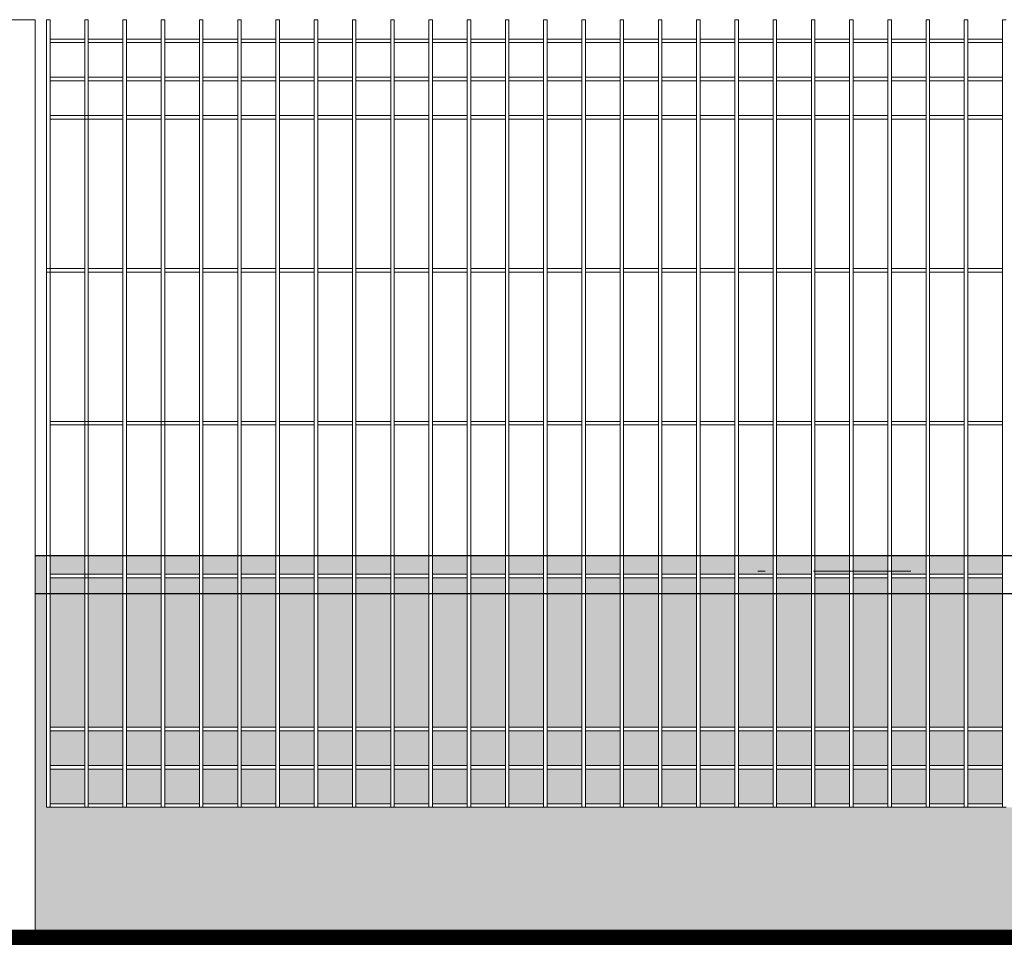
# Model space of a CAD drawing. Header units: millimetres. Extents: x 14041 to 23361, y -6349 to 12956.
# Tile 63 of 106: x 21658 to 21787, y 3119 to 3240. Entities that reach past the tile are written whole.
import ezdxf

# ---------------------------------------------------------------- set-up
doc = ezdxf.new("R2010")
doc.units = ezdxf.units.MM
doc.linetypes.add('DASHED', pattern=[19.05, 12.7, -6.35])
doc.linetypes.add('KRESKOWA', pattern=[19.05, 12.7, -6.35])
for name, color, linetype, lineweight in [('A-ogrodzenie', 6, 'Continuous', 9), ('A-wyburzenia', 92, 'DASHED', 5), ('A-wypełnienie', 252, 'Continuous', 9), ('E-obrys', 7, 'Continuous', 9)]:
    doc.layers.add(name, color=color, linetype=linetype, lineweight=lineweight)

msp = doc.modelspace()

# ---------------------------------------------------------------- hatches: boundary and pattern name
at = {"layer": 'A-wypełnienie', "lineweight": 15, "ltscale": 2, "transparency": 33554687}
h = msp.add_hatch(color=252, dxfattribs=at)
h.dxf.hatch_style = 1
h.paths.add_polyline_path([(21661.54, 3169.92), (21660.04, 3169.92), (21660.04, 3164.92), (21661.54, 3164.92)])
h = msp.add_hatch(color=252, dxfattribs=at)
h.dxf.hatch_style = 1
h.paths.add_polyline_path([(21666.54, 3169.92), (21662, 3169.92), (21662, 3167.44), (21666.54, 3167.44)])
h = msp.add_hatch(color=252, dxfattribs=at)
h.dxf.hatch_style = 1
h.paths.add_polyline_path([(21671.54, 3169.92), (21667, 3169.92), (21667, 3167.44), (21671.54, 3167.44)])
h = msp.add_hatch(color=252, dxfattribs=at)
h.dxf.hatch_style = 1
h.paths.add_polyline_path([(21676.54, 3169.92), (21672, 3169.92), (21672, 3167.44), (21676.54, 3167.44)])
h = msp.add_hatch(color=252, dxfattribs=at)
h.dxf.hatch_style = 1
h.paths.add_polyline_path([(21681.54, 3169.92), (21677, 3169.92), (21677, 3167.44), (21681.54, 3167.44)])
h = msp.add_hatch(color=252, dxfattribs=at)
h.dxf.hatch_style = 1
h.paths.add_polyline_path([(21686.54, 3169.92), (21682, 3169.92), (21682, 3167.44), (21686.54, 3167.44)])
h = msp.add_hatch(color=252, dxfattribs=at)
h.dxf.hatch_style = 1
h.paths.add_polyline_path([(21691.54, 3169.92), (21687, 3169.92), (21687, 3167.44), (21691.54, 3167.44)])
h = msp.add_hatch(color=252, dxfattribs=at)
h.dxf.hatch_style = 1
h.paths.add_polyline_path([(21696.54, 3169.92), (21692, 3169.92), (21692, 3167.44), (21696.54, 3167.44)])
h = msp.add_hatch(color=252, dxfattribs=at)
h.dxf.hatch_style = 1
h.paths.add_polyline_path([(21701.54, 3169.92), (21697, 3169.92), (21697, 3167.44), (21701.54, 3167.44)])
h = msp.add_hatch(color=252, dxfattribs=at)
h.dxf.hatch_style = 1
h.paths.add_polyline_path([(21706.54, 3169.92), (21702, 3169.92), (21702, 3167.44), (21706.54, 3167.44)])
h = msp.add_hatch(color=252, dxfattribs=at)
h.dxf.hatch_style = 1
h.paths.add_polyline_path([(21711.54, 3169.92), (21707, 3169.92), (21707, 3167.44), (21711.54, 3167.44)])
h = msp.add_hatch(color=252, dxfattribs=at)
h.dxf.hatch_style = 1
h.paths.add_polyline_path([(21716.54, 3169.92), (21712, 3169.92), (21712, 3167.44), (21716.54, 3167.44)])
h = msp.add_hatch(color=252, dxfattribs=at)
h.dxf.hatch_style = 1
h.paths.add_polyline_path([(21721.54, 3169.92), (21717, 3169.92), (21717, 3167.44), (21721.54, 3167.44)])
h = msp.add_hatch(color=252, dxfattribs=at)
h.dxf.hatch_style = 1
h.paths.add_polyline_path([(21726.54, 3169.92), (21722, 3169.92), (21722, 3167.44), (21726.54, 3167.44)])
h = msp.add_hatch(color=252, dxfattribs=at)
h.dxf.hatch_style = 1
h.paths.add_polyline_path([(21731.54, 3169.92), (21727, 3169.92), (21727, 3167.44), (21731.54, 3167.44)])
h = msp.add_hatch(color=252, dxfattribs=at)
h.dxf.hatch_style = 1
h.paths.add_polyline_path([(21736.54, 3169.92), (21732, 3169.92), (21732, 3167.44), (21736.54, 3167.44)])
h = msp.add_hatch(color=252, dxfattribs=at)
h.dxf.hatch_style = 1
h.paths.add_polyline_path([(21741.54, 3169.92), (21737, 3169.92), (21737, 3167.44), (21741.54, 3167.44)])
h = msp.add_hatch(color=252, dxfattribs=at)
h.dxf.hatch_style = 1
h.paths.add_polyline_path([(21746.54, 3169.92), (21742, 3169.92), (21742, 3167.44), (21746.54, 3167.44)])
h = msp.add_hatch(color=252, dxfattribs=at)
h.dxf.hatch_style = 1
h.paths.add_polyline_path([(21751.54, 3169.92), (21747, 3169.92), (21747, 3167.44), (21751.54, 3167.44)])
h = msp.add_hatch(color=252, dxfattribs=at)
h.dxf.hatch_style = 1
h.paths.add_polyline_path([(21756.54, 3169.92), (21752, 3169.92), (21752, 3167.44), (21756.54, 3167.44)])
h = msp.add_hatch(color=252, dxfattribs=at)
h.dxf.hatch_style = 1
h.paths.add_polyline_path([(21761.54, 3169.92), (21757, 3169.92), (21757, 3167.44), (21761.54, 3167.44)])
h = msp.add_hatch(color=252, dxfattribs=at)
h.dxf.hatch_style = 1
h.paths.add_polyline_path([(21766.54, 3169.92), (21762, 3169.92), (21762, 3167.44), (21766.54, 3167.44)])
h = msp.add_hatch(color=252, dxfattribs=at)
h.dxf.hatch_style = 1
h.paths.add_polyline_path([(21771.54, 3169.92), (21767, 3169.92), (21767, 3167.44), (21771.54, 3167.44)])
h = msp.add_hatch(color=252, dxfattribs=at)
h.dxf.hatch_style = 1
h.paths.add_polyline_path([(21771.54, 3169.92), (21767, 3169.92), (21767, 3167.44), (21771.54, 3167.44)])
h = msp.add_hatch(color=252, dxfattribs=at)
h.dxf.hatch_style = 1
h.paths.add_polyline_path([(21776.54, 3169.92), (21772, 3169.92), (21772, 3167.44), (21776.54, 3167.44)])
h = msp.add_hatch(color=252, dxfattribs=at)
h.dxf.hatch_style = 1
h.paths.add_polyline_path([(21781.54, 3169.92), (21777, 3169.92), (21777, 3167.44), (21781.54, 3167.44)])
h = msp.add_hatch(color=252, dxfattribs=at)
h.dxf.hatch_style = 1
h.paths.add_polyline_path([(21786.54, 3169.92), (21782, 3169.92), (21782, 3167.44), (21786.54, 3167.44)])
h = msp.add_hatch(color=252, dxfattribs=at)
h.dxf.hatch_style = 1
h.paths.add_polyline_path([(21786.54, 3169.92), (21782, 3169.92), (21782, 3167.44), (21786.54, 3167.44)])
h = msp.add_hatch(color=252, dxfattribs=at)
h.dxf.hatch_style = 1
h.paths.add_polyline_path([(21666.54, 3166.97), (21662, 3166.97), (21662, 3164.92), (21666.54, 3164.92)])
h = msp.add_hatch(color=252, dxfattribs=at)
h.dxf.hatch_style = 1
h.paths.add_polyline_path([(21671.54, 3166.97), (21667, 3166.97), (21667, 3164.92), (21671.54, 3164.92)])
h = msp.add_hatch(color=252, dxfattribs=at)
h.dxf.hatch_style = 1
h.paths.add_polyline_path([(21676.54, 3166.97), (21672, 3166.97), (21672, 3164.92), (21676.54, 3164.92)])
h = msp.add_hatch(color=252, dxfattribs=at)
h.dxf.hatch_style = 1
h.paths.add_polyline_path([(21681.54, 3166.97), (21677, 3166.97), (21677, 3164.92), (21681.54, 3164.92)])
h = msp.add_hatch(color=252, dxfattribs=at)
h.dxf.hatch_style = 1
h.paths.add_polyline_path([(21686.54, 3166.97), (21682, 3166.97), (21682, 3164.92), (21686.54, 3164.92)])
h = msp.add_hatch(color=252, dxfattribs=at)
h.dxf.hatch_style = 1
h.paths.add_polyline_path([(21691.54, 3166.97), (21687, 3166.97), (21687, 3164.92), (21691.54, 3164.92)])
h = msp.add_hatch(color=252, dxfattribs=at)
h.dxf.hatch_style = 1
h.paths.add_polyline_path([(21696.54, 3166.97), (21692, 3166.97), (21692, 3164.92), (21696.54, 3164.92)])
h = msp.add_hatch(color=252, dxfattribs=at)
h.dxf.hatch_style = 1
h.paths.add_polyline_path([(21701.54, 3166.97), (21697, 3166.97), (21697, 3164.92), (21701.54, 3164.92)])
h = msp.add_hatch(color=252, dxfattribs=at)
h.dxf.hatch_style = 1
h.paths.add_polyline_path([(21706.54, 3166.97), (21702, 3166.97), (21702, 3164.92), (21706.54, 3164.92)])
h = msp.add_hatch(color=252, dxfattribs=at)
h.dxf.hatch_style = 1
h.paths.add_polyline_path([(21711.54, 3166.97), (21707, 3166.97), (21707, 3164.92), (21711.54, 3164.92)])
h = msp.add_hatch(color=252, dxfattribs=at)
h.dxf.hatch_style = 1
h.paths.add_polyline_path([(21716.54, 3166.97), (21712, 3166.97), (21712, 3164.92), (21716.54, 3164.92)])
h = msp.add_hatch(color=252, dxfattribs=at)
h.dxf.hatch_style = 1
h.paths.add_polyline_path([(21721.54, 3166.97), (21717, 3166.97), (21717, 3164.92), (21721.54, 3164.92)])
h = msp.add_hatch(color=252, dxfattribs=at)
h.dxf.hatch_style = 1
h.paths.add_polyline_path([(21726.54, 3166.97), (21722, 3166.97), (21722, 3164.92), (21726.54, 3164.92)])
h = msp.add_hatch(color=252, dxfattribs=at)
h.dxf.hatch_style = 1
h.paths.add_polyline_path([(21731.54, 3166.97), (21727, 3166.97), (21727, 3164.92), (21731.54, 3164.92)])
h = msp.add_hatch(color=252, dxfattribs=at)
h.dxf.hatch_style = 1
h.paths.add_polyline_path([(21736.54, 3166.97), (21732, 3166.97), (21732, 3164.92), (21736.54, 3164.92)])
h = msp.add_hatch(color=252, dxfattribs=at)
h.dxf.hatch_style = 1
h.paths.add_polyline_path([(21741.54, 3166.97), (21737, 3166.97), (21737, 3164.92), (21741.54, 3164.92)])
h = msp.add_hatch(color=252, dxfattribs=at)
h.dxf.hatch_style = 1
h.paths.add_polyline_path([(21746.54, 3166.97), (21742, 3166.97), (21742, 3164.92), (21746.54, 3164.92)])
h = msp.add_hatch(color=252, dxfattribs=at)
h.dxf.hatch_style = 1
h.paths.add_polyline_path([(21751.54, 3166.97), (21747, 3166.97), (21747, 3164.92), (21751.54, 3164.92)])
h = msp.add_hatch(color=252, dxfattribs=at)
h.dxf.hatch_style = 1
h.paths.add_polyline_path([(21756.54, 3166.97), (21752, 3166.97), (21752, 3164.92), (21756.54, 3164.92)])
h = msp.add_hatch(color=252, dxfattribs=at)
h.dxf.hatch_style = 1
h.paths.add_polyline_path([(21761.54, 3166.97), (21757, 3166.97), (21757, 3164.92), (21761.54, 3164.92)])
h = msp.add_hatch(color=252, dxfattribs=at)
h.dxf.hatch_style = 1
h.paths.add_polyline_path([(21766.54, 3166.97), (21762, 3166.97), (21762, 3164.92), (21766.54, 3164.92)])
h = msp.add_hatch(color=252, dxfattribs=at)
h.dxf.hatch_style = 1
h.paths.add_polyline_path([(21771.54, 3166.97), (21767, 3166.97), (21767, 3164.92), (21771.54, 3164.92)])
h = msp.add_hatch(color=252, dxfattribs=at)
h.dxf.hatch_style = 1
h.paths.add_polyline_path([(21771.54, 3166.97), (21767, 3166.97), (21767, 3164.92), (21771.54, 3164.92)])
h = msp.add_hatch(color=252, dxfattribs=at)
h.dxf.hatch_style = 1
h.paths.add_polyline_path([(21776.54, 3166.97), (21772, 3166.97), (21772, 3164.92), (21776.54, 3164.92)])
h = msp.add_hatch(color=252, dxfattribs=at)
h.dxf.hatch_style = 1
h.paths.add_polyline_path([(21781.54, 3166.97), (21777, 3166.97), (21777, 3164.92), (21781.54, 3164.92)])
h = msp.add_hatch(color=252, dxfattribs=at)
h.dxf.hatch_style = 1
h.paths.add_polyline_path([(21786.54, 3166.97), (21782, 3166.97), (21782, 3164.92), (21786.54, 3164.92)])
h = msp.add_hatch(color=252, dxfattribs=at)
h.dxf.hatch_style = 1
h.paths.add_polyline_path([(21786.54, 3166.97), (21782, 3166.97), (21782, 3164.92), (21786.54, 3164.92)])
h = msp.add_hatch(color=253, dxfattribs=at)
h.dxf.hatch_style = 1
h.paths.add_polyline_path([(21912, 3136.97), (21911.54, 3136.97), (21907, 3136.97), (21906.54, 3136.97), (21902, 3136.97), (21901.54, 3136.97), (21897, 3136.97), (21896.54, 3136.97), (21892, 3136.97), (21891.54, 3136.97), (21887, 3136.97), (21886.54, 3136.97), (21882, 3136.97), (21881.54, 3136.97), (21877, 3136.97), (21876.54, 3136.97), (21872, 3136.97), (21871.54, 3136.97), (21867, 3136.97), (21866.54, 3136.97), (21862, 3136.97), (21861.54, 3136.97), (21857, 3136.97), (21856.54, 3136.97), (21852, 3136.97), (21851.54, 3136.97), (21847, 3136.97), (21846.54, 3136.97), (21842, 3136.97), (21841.54, 3136.97), (21837, 3136.97), (21836.54, 3136.97), (21832, 3136.97), (21831.54, 3136.97), (21827, 3136.97), (21826.54, 3136.97), (21822, 3136.97), (21821.54, 3136.97), (21817, 3136.97), (21816.54, 3136.97), (21812, 3136.97), (21811.54, 3136.97), (21807, 3136.97), (21806.54, 3136.97), (21802, 3136.97), (21801.54, 3136.97), (21797, 3136.97), (21796.54, 3136.97), (21792, 3136.97), (21791.54, 3136.97), (21787, 3136.97), (21786.54, 3136.97), (21782, 3136.97), (21781.54, 3136.97), (21777, 3136.97), (21776.54, 3136.97), (21772, 3136.97), (21771.54, 3136.97), (21767, 3136.97), (21766.54, 3136.97), (21762, 3136.97), (21761.54, 3136.97), (21757, 3136.97), (21756.54, 3136.97), (21752, 3136.97), (21751.54, 3136.97), (21747, 3136.97), (21746.54, 3136.97), (21742, 3136.97), (21741.54, 3136.97), (21737, 3136.97), (21736.54, 3136.97), (21732, 3136.97), (21731.54, 3136.97), (21727, 3136.97), (21726.54, 3136.97), (21722, 3136.97), (21721.54, 3136.97), (21717, 3136.97), (21716.54, 3136.97), (21712, 3136.97), (21711.54, 3136.97), (21707, 3136.97), (21706.54, 3136.97), (21702, 3136.97), (21701.54, 3136.97), (21697, 3136.97), (21696.54, 3136.97), (21692, 3136.97), (21691.54, 3136.97), (21687, 3136.97), (21686.54, 3136.97), (21682, 3136.97), (21681.54, 3136.97), (21677, 3136.97), (21676.54, 3136.97), (21672, 3136.97), (21671.54, 3136.97), (21667, 3136.97), (21666.54, 3136.97), (21662, 3136.97), (21661.54, 3136.97), (21661.54, 3164.92), (21660.04, 3164.92), (21660.04, 3119.97), (21914.04, 3119.97), (21914.04, 3164.92), (21912, 3164.92)])
h = msp.add_hatch(color=253, dxfattribs=at)
h.dxf.hatch_style = 1
h.paths.add_polyline_path([(21666.54, 3147.44), (21666.54, 3164.92), (21662, 3164.92), (21662, 3147.44)])
h.paths.add_polyline_path([(21662, 3142.44), (21666.54, 3142.44), (21666.54, 3146.97), (21662, 3146.97)])
h.paths.add_polyline_path([(21662, 3137.44), (21666.54, 3137.44), (21666.54, 3141.97), (21662, 3141.97)])
h = msp.add_hatch(color=253, dxfattribs=at)
h.dxf.hatch_style = 1
h.paths.add_polyline_path([(21671.54, 3147.44), (21671.54, 3164.92), (21667, 3164.92), (21667, 3147.44)])
h.paths.add_polyline_path([(21667, 3142.44), (21671.54, 3142.44), (21671.54, 3146.97), (21667, 3146.97)])
h.paths.add_polyline_path([(21667, 3137.44), (21671.54, 3137.44), (21671.54, 3141.97), (21667, 3141.97)])
h = msp.add_hatch(color=253, dxfattribs=at)
h.dxf.hatch_style = 1
h.paths.add_polyline_path([(21676.54, 3147.44), (21676.54, 3164.92), (21672, 3164.92), (21672, 3147.44)])
h.paths.add_polyline_path([(21672, 3142.44), (21676.54, 3142.44), (21676.54, 3146.97), (21672, 3146.97)])
h.paths.add_polyline_path([(21672, 3137.44), (21676.54, 3137.44), (21676.54, 3141.97), (21672, 3141.97)])
h = msp.add_hatch(color=253, dxfattribs=at)
h.dxf.hatch_style = 1
h.paths.add_polyline_path([(21681.54, 3147.44), (21681.54, 3164.92), (21677, 3164.92), (21677, 3147.44)])
h.paths.add_polyline_path([(21677, 3142.44), (21681.54, 3142.44), (21681.54, 3146.97), (21677, 3146.97)])
h.paths.add_polyline_path([(21677, 3137.44), (21681.54, 3137.44), (21681.54, 3141.97), (21677, 3141.97)])
h = msp.add_hatch(color=253, dxfattribs=at)
h.dxf.hatch_style = 1
h.paths.add_polyline_path([(21686.54, 3147.44), (21686.54, 3164.92), (21682, 3164.92), (21682, 3147.44)])
h.paths.add_polyline_path([(21682, 3142.44), (21686.54, 3142.44), (21686.54, 3146.97), (21682, 3146.97)])
h.paths.add_polyline_path([(21682, 3137.44), (21686.54, 3137.44), (21686.54, 3141.97), (21682, 3141.97)])
h = msp.add_hatch(color=253, dxfattribs=at)
h.dxf.hatch_style = 1
h.paths.add_polyline_path([(21691.54, 3147.44), (21691.54, 3164.92), (21687, 3164.92), (21687, 3147.44)])
h.paths.add_polyline_path([(21687, 3142.44), (21691.54, 3142.44), (21691.54, 3146.97), (21687, 3146.97)])
h.paths.add_polyline_path([(21687, 3137.44), (21691.54, 3137.44), (21691.54, 3141.97), (21687, 3141.97)])
h = msp.add_hatch(color=253, dxfattribs=at)
h.dxf.hatch_style = 1
h.paths.add_polyline_path([(21696.54, 3147.44), (21696.54, 3164.92), (21692, 3164.92), (21692, 3147.44)])
h.paths.add_polyline_path([(21692, 3142.44), (21696.54, 3142.44), (21696.54, 3146.97), (21692, 3146.97)])
h.paths.add_polyline_path([(21692, 3137.44), (21696.54, 3137.44), (21696.54, 3141.97), (21692, 3141.97)])
h = msp.add_hatch(color=253, dxfattribs=at)
h.dxf.hatch_style = 1
h.paths.add_polyline_path([(21701.54, 3147.44), (21701.54, 3164.92), (21697, 3164.92), (21697, 3147.44)])
h.paths.add_polyline_path([(21697, 3142.44), (21701.54, 3142.44), (21701.54, 3146.97), (21697, 3146.97)])
h.paths.add_polyline_path([(21697, 3137.44), (21701.54, 3137.44), (21701.54, 3141.97), (21697, 3141.97)])
h = msp.add_hatch(color=253, dxfattribs=at)
h.dxf.hatch_style = 1
h.paths.add_polyline_path([(21706.54, 3147.44), (21706.54, 3164.92), (21702, 3164.92), (21702, 3147.44)])
h.paths.add_polyline_path([(21702, 3142.44), (21706.54, 3142.44), (21706.54, 3146.97), (21702, 3146.97)])
h.paths.add_polyline_path([(21702, 3137.44), (21706.54, 3137.44), (21706.54, 3141.97), (21702, 3141.97)])
h = msp.add_hatch(color=253, dxfattribs=at)
h.dxf.hatch_style = 1
h.paths.add_polyline_path([(21711.54, 3147.44), (21711.54, 3164.92), (21707, 3164.92), (21707, 3147.44)])
h.paths.add_polyline_path([(21707, 3142.44), (21711.54, 3142.44), (21711.54, 3146.97), (21707, 3146.97)])
h.paths.add_polyline_path([(21707, 3137.44), (21711.54, 3137.44), (21711.54, 3141.97), (21707, 3141.97)])
h = msp.add_hatch(color=253, dxfattribs=at)
h.dxf.hatch_style = 1
h.paths.add_polyline_path([(21716.54, 3147.44), (21716.54, 3164.92), (21712, 3164.92), (21712, 3147.44)])
h.paths.add_polyline_path([(21712, 3142.44), (21716.54, 3142.44), (21716.54, 3146.97), (21712, 3146.97)])
h.paths.add_polyline_path([(21712, 3137.44), (21716.54, 3137.44), (21716.54, 3141.97), (21712, 3141.97)])
h = msp.add_hatch(color=253, dxfattribs=at)
h.dxf.hatch_style = 1
h.paths.add_polyline_path([(21721.54, 3147.44), (21721.54, 3164.92), (21717, 3164.92), (21717, 3147.44)])
h.paths.add_polyline_path([(21717, 3142.44), (21721.54, 3142.44), (21721.54, 3146.97), (21717, 3146.97)])
h.paths.add_polyline_path([(21717, 3137.44), (21721.54, 3137.44), (21721.54, 3141.97), (21717, 3141.97)])
h = msp.add_hatch(color=253, dxfattribs=at)
h.dxf.hatch_style = 1
h.paths.add_polyline_path([(21726.54, 3147.44), (21726.54, 3164.92), (21722, 3164.92), (21722, 3147.44)])
h.paths.add_polyline_path([(21722, 3142.44), (21726.54, 3142.44), (21726.54, 3146.97), (21722, 3146.97)])
h.paths.add_polyline_path([(21722, 3137.44), (21726.54, 3137.44), (21726.54, 3141.97), (21722, 3141.97)])
h = msp.add_hatch(color=253, dxfattribs=at)
h.dxf.hatch_style = 1
h.paths.add_polyline_path([(21731.54, 3147.44), (21731.54, 3164.92), (21727, 3164.92), (21727, 3147.44)])
h.paths.add_polyline_path([(21727, 3142.44), (21731.54, 3142.44), (21731.54, 3146.97), (21727, 3146.97)])
h.paths.add_polyline_path([(21727, 3137.44), (21731.54, 3137.44), (21731.54, 3141.97), (21727, 3141.97)])
h = msp.add_hatch(color=253, dxfattribs=at)
h.dxf.hatch_style = 1
h.paths.add_polyline_path([(21736.54, 3147.44), (21736.54, 3164.92), (21732, 3164.92), (21732, 3147.44)])
h.paths.add_polyline_path([(21732, 3142.44), (21736.54, 3142.44), (21736.54, 3146.97), (21732, 3146.97)])
h.paths.add_polyline_path([(21732, 3137.44), (21736.54, 3137.44), (21736.54, 3141.97), (21732, 3141.97)])
h = msp.add_hatch(color=253, dxfattribs=at)
h.dxf.hatch_style = 1
h.paths.add_polyline_path([(21741.54, 3147.44), (21741.54, 3164.92), (21737, 3164.92), (21737, 3147.44)])
h.paths.add_polyline_path([(21737, 3142.44), (21741.54, 3142.44), (21741.54, 3146.97), (21737, 3146.97)])
h.paths.add_polyline_path([(21737, 3137.44), (21741.54, 3137.44), (21741.54, 3141.97), (21737, 3141.97)])
h = msp.add_hatch(color=253, dxfattribs=at)
h.dxf.hatch_style = 1
h.paths.add_polyline_path([(21746.54, 3147.44), (21746.54, 3164.92), (21742, 3164.92), (21742, 3147.44)])
h.paths.add_polyline_path([(21742, 3142.44), (21746.54, 3142.44), (21746.54, 3146.97), (21742, 3146.97)])
h.paths.add_polyline_path([(21742, 3137.44), (21746.54, 3137.44), (21746.54, 3141.97), (21742, 3141.97)])
h = msp.add_hatch(color=253, dxfattribs=at)
h.dxf.hatch_style = 1
h.paths.add_polyline_path([(21751.54, 3147.44), (21751.54, 3164.92), (21747, 3164.92), (21747, 3147.44)])
h.paths.add_polyline_path([(21747, 3142.44), (21751.54, 3142.44), (21751.54, 3146.97), (21747, 3146.97)])
h.paths.add_polyline_path([(21747, 3137.44), (21751.54, 3137.44), (21751.54, 3141.97), (21747, 3141.97)])
h = msp.add_hatch(color=253, dxfattribs=at)
h.dxf.hatch_style = 1
h.paths.add_polyline_path([(21756.54, 3147.44), (21756.54, 3164.92), (21752, 3164.92), (21752, 3147.44)])
h.paths.add_polyline_path([(21752, 3142.44), (21756.54, 3142.44), (21756.54, 3146.97), (21752, 3146.97)])
h.paths.add_polyline_path([(21752, 3137.44), (21756.54, 3137.44), (21756.54, 3141.97), (21752, 3141.97)])
h = msp.add_hatch(color=253, dxfattribs=at)
h.dxf.hatch_style = 1
h.paths.add_polyline_path([(21761.54, 3147.44), (21761.54, 3164.92), (21757, 3164.92), (21757, 3147.44)])
h.paths.add_polyline_path([(21757, 3142.44), (21761.54, 3142.44), (21761.54, 3146.97), (21757, 3146.97)])
h.paths.add_polyline_path([(21757, 3137.44), (21761.54, 3137.44), (21761.54, 3141.97), (21757, 3141.97)])
h = msp.add_hatch(color=253, dxfattribs=at)
h.dxf.hatch_style = 1
h.paths.add_polyline_path([(21766.54, 3147.44), (21766.54, 3164.92), (21762, 3164.92), (21762, 3147.44)])
h.paths.add_polyline_path([(21762, 3142.44), (21766.54, 3142.44), (21766.54, 3146.97), (21762, 3146.97)])
h.paths.add_polyline_path([(21762, 3137.44), (21766.54, 3137.44), (21766.54, 3141.97), (21762, 3141.97)])
h = msp.add_hatch(color=253, dxfattribs=at)
h.dxf.hatch_style = 1
h.paths.add_polyline_path([(21771.54, 3147.44), (21771.54, 3164.92), (21767, 3164.92), (21767, 3147.44)])
h.paths.add_polyline_path([(21767, 3142.44), (21771.54, 3142.44), (21771.54, 3146.97), (21767, 3146.97)])
h.paths.add_polyline_path([(21767, 3137.44), (21771.54, 3137.44), (21771.54, 3141.97), (21767, 3141.97)])
h = msp.add_hatch(color=253, dxfattribs=at)
h.dxf.hatch_style = 1
h.paths.add_polyline_path([(21776.54, 3147.44), (21776.54, 3164.92), (21772, 3164.92), (21772, 3147.44)])
h.paths.add_polyline_path([(21772, 3142.44), (21776.54, 3142.44), (21776.54, 3146.97), (21772, 3146.97)])
h.paths.add_polyline_path([(21772, 3137.44), (21776.54, 3137.44), (21776.54, 3141.97), (21772, 3141.97)])
h = msp.add_hatch(color=253, dxfattribs=at)
h.dxf.hatch_style = 1
h.paths.add_polyline_path([(21781.54, 3147.44), (21781.54, 3164.92), (21777, 3164.92), (21777, 3147.44)])
h.paths.add_polyline_path([(21777, 3142.44), (21781.54, 3142.44), (21781.54, 3146.97), (21777, 3146.97)])
h.paths.add_polyline_path([(21777, 3137.44), (21781.54, 3137.44), (21781.54, 3141.97), (21777, 3141.97)])
h = msp.add_hatch(color=253, dxfattribs=at)
h.dxf.hatch_style = 1
h.paths.add_polyline_path([(21786.54, 3147.44), (21786.54, 3164.92), (21782, 3164.92), (21782, 3147.44)])
h.paths.add_polyline_path([(21782, 3142.44), (21786.54, 3142.44), (21786.54, 3146.97), (21782, 3146.97)])
h.paths.add_polyline_path([(21782, 3137.44), (21786.54, 3137.44), (21786.54, 3141.97), (21782, 3141.97)])

# ---------------------------------------------------------------- linework, layer by layer
at = {"layer": 'A-ogrodzenie', "color": 96, "true_color": 0x036808}
for p, q in [((21660.04, 3239.97), (21656.04, 3239.97)), ((21660.04, 3239.97), (21660.04, 3119.97)), ((21661.54, 3136.97), (21661.54, 3239.97)), ((21661.54, 3239.97), (21662, 3239.97)), ((21661.54, 3239.97), (21662, 3239.97)), ((21662, 3136.97), (21662, 3239.97)), ((21666.54, 3136.97), (21666.54, 3239.97)), ((21666.54, 3239.97), (21667, 3239.97)), ((21667, 3136.97), (21667, 3239.97)), ((21671.54, 3136.97), (21671.54, 3239.97)), ((21671.54, 3239.97), (21672, 3239.97)), ((21672, 3136.97), (21672, 3239.97)), ((21676.54, 3136.97), (21676.54, 3239.97)), ((21676.54, 3239.97), (21677, 3239.97)), ((21677, 3136.97), (21677, 3239.97)), ((21681.54, 3136.97), (21681.54, 3239.97)), ((21681.54, 3239.97), (21682, 3239.97)), ((21682, 3136.97), (21682, 3239.97)), ((21686.54, 3136.97), (21686.54, 3239.97)), ((21686.54, 3239.97), (21687, 3239.97)), ((21687, 3136.97), (21687, 3239.97)), ((21691.54, 3136.97), (21691.54, 3239.97)), ((21691.54, 3239.97), (21692, 3239.97)), ((21692, 3136.97), (21692, 3239.97)), ((21696.54, 3136.97), (21696.54, 3239.97)), ((21696.54, 3239.97), (21697, 3239.97)), ((21697, 3136.97), (21697, 3239.97)), ((21701.54, 3136.97), (21701.54, 3239.97)), ((21701.54, 3239.97), (21702, 3239.97)), ((21702, 3136.97), (21702, 3239.97)), ((21706.54, 3136.97), (21706.54, 3239.97)), ((21706.54, 3239.97), (21707, 3239.97)), ((21707, 3136.97), (21707, 3239.97)), ((21711.54, 3136.97), (21711.54, 3239.97)), ((21711.54, 3239.97), (21712, 3239.97)), ((21712, 3136.97), (21712, 3239.97)), ((21716.54, 3136.97), (21716.54, 3239.97)), ((21716.54, 3239.97), (21717, 3239.97)), ((21717, 3136.97), (21717, 3239.97)), ((21721.54, 3136.97), (21721.54, 3239.97)), ((21721.54, 3239.97), (21722, 3239.97)), ((21722, 3136.97), (21722, 3239.97)), ((21726.54, 3136.97), (21726.54, 3239.97)), ((21726.54, 3239.97), (21727, 3239.97)), ((21727, 3136.97), (21727, 3239.97)), ((21731.54, 3136.97), (21731.54, 3239.97)), ((21731.54, 3239.97), (21732, 3239.97)), ((21732, 3136.97), (21732, 3239.97)), ((21736.54, 3136.97), (21736.54, 3239.97)), ((21736.54, 3239.97), (21737, 3239.97)), ((21737, 3136.97), (21737, 3239.97)), ((21741.54, 3136.97), (21741.54, 3239.97)), ((21741.54, 3239.97), (21742, 3239.97)), ((21742, 3136.97), (21742, 3239.97)), ((21746.54, 3136.97), (21746.54, 3239.97)), ((21746.54, 3239.97), (21747, 3239.97)), ((21747, 3136.97), (21747, 3239.97)), ((21751.54, 3136.97), (21751.54, 3239.97)), ((21751.54, 3239.97), (21752, 3239.97)), ((21752, 3136.97), (21752, 3239.97)), ((21756.54, 3136.97), (21756.54, 3239.97)), ((21756.54, 3239.97), (21757, 3239.97)), ((21757, 3136.97), (21757, 3239.97)), ((21761.54, 3136.97), (21761.54, 3239.97)), ((21761.54, 3239.97), (21762, 3239.97)), ((21762, 3136.97), (21762, 3239.97)), ((21766.54, 3136.97), (21766.54, 3239.97)), ((21766.54, 3239.97), (21767, 3239.97)), ((21767, 3136.97), (21767, 3239.97)), ((21771.54, 3136.97), (21771.54, 3239.97)), ((21771.54, 3239.97), (21772, 3239.97)), ((21772, 3136.97), (21772, 3239.97)), ((21776.54, 3136.97), (21776.54, 3239.97)), ((21776.54, 3239.97), (21777, 3239.97)), ((21777, 3136.97), (21777, 3239.97)), ((21781.54, 3136.97), (21781.54, 3239.97)), ((21781.54, 3239.97), (21782, 3239.97)), ((21782, 3136.97), (21782, 3239.97)), ((21786.54, 3136.97), (21786.54, 3239.97)), ((21786.54, 3239.97), (21787, 3239.97)), ((21662, 3237.44), (21666.54, 3237.44)), ((21662, 3236.97), (21666.54, 3236.97)), ((21667, 3237.44), (21671.54, 3237.44)), ((21667, 3236.97), (21671.54, 3236.97)), ((21672, 3237.44), (21676.54, 3237.44)), ((21672, 3236.97), (21676.54, 3236.97)), ((21677, 3237.44), (21681.54, 3237.44)), ((21677, 3236.97), (21681.54, 3236.97)), ((21682, 3237.44), (21686.54, 3237.44)), ((21682, 3236.97), (21686.54, 3236.97)), ((21687, 3237.44), (21691.54, 3237.44)), ((21687, 3236.97), (21691.54, 3236.97)), ((21692, 3237.44), (21696.54, 3237.44)), ((21692, 3236.97), (21696.54, 3236.97)), ((21697, 3237.44), (21701.54, 3237.44)), ((21697, 3236.97), (21701.54, 3236.97)), ((21702, 3237.44), (21706.54, 3237.44)), ((21702, 3236.97), (21706.54, 3236.97)), ((21707, 3237.44), (21711.54, 3237.44)), ((21707, 3236.97), (21711.54, 3236.97)), ((21712, 3237.44), (21716.54, 3237.44)), ((21712, 3236.97), (21716.54, 3236.97)), ((21717, 3237.44), (21721.54, 3237.44)), ((21717, 3236.97), (21721.54, 3236.97)), ((21722, 3237.44), (21726.54, 3237.44)), ((21722, 3236.97), (21726.54, 3236.97)), ((21727, 3237.44), (21731.54, 3237.44)), ((21727, 3236.97), (21731.54, 3236.97)), ((21732, 3237.44), (21736.54, 3237.44)), ((21732, 3236.97), (21736.54, 3236.97)), ((21737, 3237.44), (21741.54, 3237.44)), ((21737, 3236.97), (21741.54, 3236.97)), ((21742, 3237.44), (21746.54, 3237.44)), ((21742, 3236.97), (21746.54, 3236.97)), ((21747, 3237.44), (21751.54, 3237.44)), ((21747, 3236.97), (21751.54, 3236.97)), ((21752, 3237.44), (21756.54, 3237.44)), ((21752, 3236.97), (21756.54, 3236.97)), ((21757, 3237.44), (21761.54, 3237.44)), ((21757, 3236.97), (21761.54, 3236.97)), ((21762, 3237.44), (21766.54, 3237.44)), ((21762, 3236.97), (21766.54, 3236.97)), ((21767, 3237.44), (21771.54, 3237.44)), ((21767, 3236.97), (21771.54, 3236.97)), ((21772, 3237.44), (21776.54, 3237.44)), ((21772, 3236.97), (21776.54, 3236.97)), ((21777, 3237.44), (21781.54, 3237.44)), ((21777, 3236.97), (21781.54, 3236.97)), ((21782, 3237.44), (21786.54, 3237.44)), ((21782, 3236.97), (21786.54, 3236.97)), ((21662, 3232.44), (21666.54, 3232.44)), ((21662, 3231.97), (21666.54, 3231.97)), ((21667, 3232.44), (21671.54, 3232.44)), ((21667, 3231.97), (21671.54, 3231.97)), ((21672, 3232.44), (21676.54, 3232.44)), ((21672, 3231.97), (21676.54, 3231.97)), ((21677, 3232.44), (21681.54, 3232.44)), ((21677, 3231.97), (21681.54, 3231.97)), ((21682, 3232.44), (21686.54, 3232.44)), ((21682, 3231.97), (21686.54, 3231.97)), ((21687, 3232.44), (21691.54, 3232.44)), ((21687, 3231.97), (21691.54, 3231.97)), ((21692, 3232.44), (21696.54, 3232.44)), ((21692, 3231.97), (21696.54, 3231.97)), ((21697, 3232.44), (21701.54, 3232.44)), ((21697, 3231.97), (21701.54, 3231.97)), ((21702, 3232.44), (21706.54, 3232.44)), ((21702, 3231.97), (21706.54, 3231.97)), ((21707, 3232.44), (21711.54, 3232.44)), ((21707, 3231.97), (21711.54, 3231.97)), ((21712, 3232.44), (21716.54, 3232.44)), ((21712, 3231.97), (21716.54, 3231.97)), ((21717, 3232.44), (21721.54, 3232.44)), ((21717, 3231.97), (21721.54, 3231.97)), ((21722, 3232.44), (21726.54, 3232.44)), ((21722, 3231.97), (21726.54, 3231.97)), ((21727, 3232.44), (21731.54, 3232.44)), ((21727, 3231.97), (21731.54, 3231.97)), ((21732, 3232.44), (21736.54, 3232.44)), ((21732, 3231.97), (21736.54, 3231.97)), ((21737, 3232.44), (21741.54, 3232.44)), ((21737, 3231.97), (21741.54, 3231.97)), ((21742, 3232.44), (21746.54, 3232.44)), ((21742, 3231.97), (21746.54, 3231.97)), ((21747, 3232.44), (21751.54, 3232.44)), ((21747, 3231.97), (21751.54, 3231.97)), ((21752, 3232.44), (21756.54, 3232.44)), ((21752, 3231.97), (21756.54, 3231.97)), ((21757, 3232.44), (21761.54, 3232.44)), ((21757, 3231.97), (21761.54, 3231.97)), ((21762, 3232.44), (21766.54, 3232.44)), ((21762, 3231.97), (21766.54, 3231.97)), ((21767, 3232.44), (21771.54, 3232.44)), ((21767, 3231.97), (21771.54, 3231.97)), ((21772, 3232.44), (21776.54, 3232.44)), ((21772, 3231.97), (21776.54, 3231.97)), ((21777, 3232.44), (21781.54, 3232.44)), ((21777, 3231.97), (21781.54, 3231.97)), ((21782, 3232.44), (21786.54, 3232.44)), ((21782, 3231.97), (21786.54, 3231.97)), ((21662, 3227.44), (21667, 3227.44)), ((21667, 3227.44), (21671.54, 3227.44)), ((21672, 3227.44), (21676.54, 3227.44)), ((21677, 3227.44), (21681.54, 3227.44)), ((21682, 3227.44), (21686.54, 3227.44)), ((21687, 3227.44), (21691.54, 3227.44)), ((21692, 3227.44), (21696.54, 3227.44)), ((21697, 3227.44), (21701.54, 3227.44)), ((21702, 3227.44), (21706.54, 3227.44)), ((21707, 3227.44), (21711.54, 3227.44)), ((21712, 3227.44), (21716.54, 3227.44)), ((21717, 3227.44), (21721.54, 3227.44)), ((21722, 3227.44), (21726.54, 3227.44)), ((21727, 3227.44), (21731.54, 3227.44)), ((21732, 3227.44), (21736.54, 3227.44)), ((21737, 3227.44), (21741.54, 3227.44)), ((21742, 3227.44), (21746.54, 3227.44)), ((21747, 3227.44), (21751.54, 3227.44)), ((21752, 3227.44), (21756.54, 3227.44)), ((21757, 3227.44), (21761.54, 3227.44)), ((21762, 3227.44), (21766.54, 3227.44)), ((21767, 3227.44), (21771.54, 3227.44)), ((21772, 3227.44), (21776.54, 3227.44)), ((21777, 3227.44), (21781.54, 3227.44)), ((21782, 3227.44), (21786.54, 3227.44)), ((21662, 3226.97), (21667, 3226.97)), ((21667, 3226.97), (21671.54, 3226.97)), ((21672, 3226.97), (21676.54, 3226.97)), ((21677, 3226.97), (21681.54, 3226.97)), ((21682, 3226.97), (21686.54, 3226.97)), ((21687, 3226.97), (21691.54, 3226.97)), ((21692, 3226.97), (21696.54, 3226.97)), ((21697, 3226.97), (21701.54, 3226.97)), ((21702, 3226.97), (21706.54, 3226.97)), ((21707, 3226.97), (21711.54, 3226.97)), ((21712, 3226.97), (21716.54, 3226.97)), ((21717, 3226.97), (21721.54, 3226.97)), ((21722, 3226.97), (21726.54, 3226.97)), ((21727, 3226.97), (21731.54, 3226.97)), ((21732, 3226.97), (21736.54, 3226.97)), ((21737, 3226.97), (21741.54, 3226.97)), ((21742, 3226.97), (21746.54, 3226.97)), ((21747, 3226.97), (21751.54, 3226.97)), ((21752, 3226.97), (21756.54, 3226.97)), ((21757, 3226.97), (21761.54, 3226.97)), ((21762, 3226.97), (21766.54, 3226.97)), ((21767, 3226.97), (21771.54, 3226.97)), ((21772, 3226.97), (21776.54, 3226.97)), ((21777, 3226.97), (21781.54, 3226.97)), ((21782, 3226.97), (21786.54, 3226.97)), ((21661.54, 3207.44), (21666.54, 3207.44)), ((21661.54, 3206.97), (21666.54, 3206.97)), ((21667, 3207.44), (21671.54, 3207.44)), ((21667, 3206.97), (21671.54, 3206.97)), ((21672, 3207.44), (21676.54, 3207.44)), ((21672, 3206.97), (21676.54, 3206.97)), ((21677, 3207.44), (21681.54, 3207.44)), ((21677, 3206.97), (21681.54, 3206.97)), ((21682, 3207.44), (21686.54, 3207.44)), ((21682, 3206.97), (21686.54, 3206.97)), ((21687, 3207.44), (21691.54, 3207.44)), ((21687, 3206.97), (21691.54, 3206.97)), ((21692, 3207.44), (21696.54, 3207.44)), ((21692, 3206.97), (21696.54, 3206.97)), ((21697, 3207.44), (21701.54, 3207.44)), ((21697, 3206.97), (21701.54, 3206.97)), ((21702, 3207.44), (21706.54, 3207.44)), ((21702, 3206.97), (21706.54, 3206.97)), ((21707, 3207.44), (21711.54, 3207.44)), ((21707, 3206.97), (21711.54, 3206.97)), ((21712, 3207.44), (21716.54, 3207.44)), ((21712, 3206.97), (21716.54, 3206.97)), ((21717, 3207.44), (21721.54, 3207.44)), ((21717, 3206.97), (21721.54, 3206.97)), ((21722, 3207.44), (21726.54, 3207.44)), ((21722, 3206.97), (21726.54, 3206.97)), ((21727, 3207.44), (21731.54, 3207.44)), ((21727, 3206.97), (21731.54, 3206.97)), ((21732, 3207.44), (21736.54, 3207.44)), ((21732, 3206.97), (21736.54, 3206.97)), ((21737, 3207.44), (21741.54, 3207.44)), ((21737, 3206.97), (21741.54, 3206.97)), ((21742, 3207.44), (21746.54, 3207.44)), ((21742, 3206.97), (21746.54, 3206.97)), ((21747, 3207.44), (21751.54, 3207.44)), ((21747, 3206.97), (21751.54, 3206.97)), ((21752, 3207.44), (21756.54, 3207.44)), ((21752, 3206.97), (21756.54, 3206.97)), ((21757, 3207.44), (21761.54, 3207.44)), ((21757, 3206.97), (21761.54, 3206.97)), ((21762, 3207.44), (21766.54, 3207.44)), ((21762, 3206.97), (21766.54, 3206.97)), ((21767, 3207.44), (21771.54, 3207.44)), ((21767, 3206.97), (21771.54, 3206.97)), ((21772, 3207.44), (21776.54, 3207.44)), ((21772, 3206.97), (21776.54, 3206.97)), ((21777, 3207.44), (21781.54, 3207.44)), ((21777, 3206.97), (21781.54, 3206.97)), ((21782, 3207.44), (21786.54, 3207.44)), ((21782, 3206.97), (21786.54, 3206.97)), ((21662, 3187.44), (21667, 3187.44)), ((21667, 3187.44), (21671.54, 3187.44)), ((21672, 3187.44), (21677, 3187.44)), ((21677, 3187.44), (21681.54, 3187.44)), ((21682, 3187.44), (21686.54, 3187.44)), ((21687, 3187.44), (21691.54, 3187.44)), ((21692, 3187.44), (21696.54, 3187.44)), ((21697, 3187.44), (21701.54, 3187.44)), ((21702, 3187.44), (21706.54, 3187.44)), ((21707, 3187.44), (21711.54, 3187.44)), ((21712, 3187.44), (21716.54, 3187.44)), ((21717, 3187.44), (21721.54, 3187.44)), ((21722, 3187.44), (21726.54, 3187.44)), ((21727, 3187.44), (21731.54, 3187.44)), ((21732, 3187.44), (21736.54, 3187.44)), ((21737, 3187.44), (21741.54, 3187.44)), ((21742, 3187.44), (21746.54, 3187.44)), ((21747, 3187.44), (21751.54, 3187.44)), ((21752, 3187.44), (21756.54, 3187.44)), ((21757, 3187.44), (21761.54, 3187.44)), ((21762, 3187.44), (21766.54, 3187.44)), ((21767, 3187.44), (21771.54, 3187.44)), ((21772, 3187.44), (21776.54, 3187.44)), ((21777, 3187.44), (21781.54, 3187.44)), ((21782, 3187.44), (21786.54, 3187.44)), ((21662, 3186.97), (21667, 3186.97)), ((21667, 3186.97), (21671.54, 3186.97)), ((21672, 3186.97), (21677, 3186.97)), ((21677, 3186.97), (21681.54, 3186.97)), ((21682, 3186.97), (21686.54, 3186.97)), ((21687, 3186.97), (21691.54, 3186.97)), ((21692, 3186.97), (21696.54, 3186.97)), ((21697, 3186.97), (21701.54, 3186.97)), ((21702, 3186.97), (21706.54, 3186.97)), ((21707, 3186.97), (21711.54, 3186.97)), ((21712, 3186.97), (21716.54, 3186.97)), ((21717, 3186.97), (21721.54, 3186.97)), ((21722, 3186.97), (21726.54, 3186.97)), ((21727, 3186.97), (21731.54, 3186.97)), ((21732, 3186.97), (21736.54, 3186.97)), ((21737, 3186.97), (21741.54, 3186.97)), ((21742, 3186.97), (21746.54, 3186.97)), ((21747, 3186.97), (21751.54, 3186.97)), ((21752, 3186.97), (21756.54, 3186.97)), ((21757, 3186.97), (21761.54, 3186.97)), ((21762, 3186.97), (21766.54, 3186.97)), ((21767, 3186.97), (21771.54, 3186.97)), ((21772, 3186.97), (21776.54, 3186.97)), ((21777, 3186.97), (21781.54, 3186.97)), ((21782, 3186.97), (21786.54, 3186.97)), ((21662, 3167.44), (21667, 3167.44)), ((21662, 3166.97), (21667, 3166.97)), ((21667, 3167.44), (21671.54, 3167.44)), ((21667, 3166.97), (21671.54, 3166.97)), ((21672, 3167.44), (21676.54, 3167.44)), ((21672, 3166.97), (21676.54, 3166.97)), ((21677, 3167.44), (21681.54, 3167.44)), ((21677, 3166.97), (21681.54, 3166.97)), ((21682, 3167.44), (21686.54, 3167.44)), ((21682, 3166.97), (21686.54, 3166.97)), ((21687, 3167.44), (21691.54, 3167.44)), ((21687, 3166.97), (21691.54, 3166.97)), ((21692, 3167.44), (21696.54, 3167.44)), ((21692, 3166.97), (21696.54, 3166.97)), ((21697, 3167.44), (21701.54, 3167.44)), ((21697, 3166.97), (21701.54, 3166.97)), ((21702, 3167.44), (21706.54, 3167.44)), ((21702, 3166.97), (21706.54, 3166.97)), ((21707, 3167.44), (21711.54, 3167.44)), ((21707, 3166.97), (21711.54, 3166.97)), ((21712, 3167.44), (21716.54, 3167.44)), ((21712, 3166.97), (21716.54, 3166.97)), ((21717, 3167.44), (21721.54, 3167.44)), ((21717, 3166.97), (21721.54, 3166.97)), ((21722, 3167.44), (21726.54, 3167.44)), ((21722, 3166.97), (21726.54, 3166.97)), ((21727, 3167.44), (21731.54, 3167.44)), ((21727, 3166.97), (21731.54, 3166.97)), ((21732, 3167.44), (21736.54, 3167.44)), ((21732, 3166.97), (21736.54, 3166.97)), ((21737, 3167.44), (21741.54, 3167.44)), ((21737, 3166.97), (21741.54, 3166.97)), ((21742, 3167.44), (21746.54, 3167.44)), ((21742, 3166.97), (21746.54, 3166.97)), ((21747, 3167.44), (21751.54, 3167.44)), ((21747, 3166.97), (21751.54, 3166.97)), ((21752, 3167.44), (21756.54, 3167.44)), ((21752, 3166.97), (21756.54, 3166.97)), ((21757, 3167.44), (21761.54, 3167.44)), ((21757, 3166.97), (21761.54, 3166.97)), ((21762, 3167.44), (21766.54, 3167.44)), ((21762, 3166.97), (21766.54, 3166.97)), ((21767, 3167.44), (21771.54, 3167.44)), ((21767, 3166.97), (21771.54, 3166.97)), ((21772, 3167.44), (21776.54, 3167.44)), ((21772, 3166.97), (21776.54, 3166.97)), ((21777, 3167.44), (21781.54, 3167.44)), ((21777, 3166.97), (21781.54, 3166.97)), ((21782, 3167.44), (21786.54, 3167.44)), ((21782, 3166.97), (21786.54, 3166.97)), ((21662, 3147.44), (21666.54, 3147.44)), ((21662, 3146.97), (21666.54, 3146.97)), ((21667, 3147.44), (21671.54, 3147.44)), ((21667, 3146.97), (21671.54, 3146.97)), ((21672, 3147.44), (21676.54, 3147.44)), ((21672, 3146.97), (21676.54, 3146.97)), ((21677, 3147.44), (21681.54, 3147.44)), ((21677, 3146.97), (21681.54, 3146.97)), ((21682, 3147.44), (21686.54, 3147.44)), ((21682, 3146.97), (21686.54, 3146.97)), ((21687, 3147.44), (21691.54, 3147.44)), ((21687, 3146.97), (21691.54, 3146.97)), ((21692, 3147.44), (21696.54, 3147.44)), ((21692, 3146.97), (21696.54, 3146.97)), ((21697, 3147.44), (21701.54, 3147.44)), ((21697, 3146.97), (21701.54, 3146.97)), ((21702, 3147.44), (21706.54, 3147.44)), ((21702, 3146.97), (21706.54, 3146.97)), ((21707, 3147.44), (21711.54, 3147.44)), ((21707, 3146.97), (21711.54, 3146.97)), ((21712, 3147.44), (21716.54, 3147.44)), ((21712, 3146.97), (21716.54, 3146.97)), ((21717, 3147.44), (21721.54, 3147.44)), ((21717, 3146.97), (21721.54, 3146.97)), ((21722, 3147.44), (21726.54, 3147.44)), ((21722, 3146.97), (21726.54, 3146.97)), ((21727, 3147.44), (21731.54, 3147.44)), ((21727, 3146.97), (21731.54, 3146.97)), ((21732, 3147.44), (21736.54, 3147.44)), ((21732, 3146.97), (21736.54, 3146.97)), ((21737, 3147.44), (21741.54, 3147.44)), ((21737, 3146.97), (21741.54, 3146.97)), ((21742, 3147.44), (21746.54, 3147.44)), ((21742, 3146.97), (21746.54, 3146.97)), ((21747, 3147.44), (21751.54, 3147.44)), ((21747, 3146.97), (21751.54, 3146.97)), ((21752, 3147.44), (21756.54, 3147.44)), ((21752, 3146.97), (21756.54, 3146.97)), ((21757, 3147.44), (21761.54, 3147.44)), ((21757, 3146.97), (21761.54, 3146.97)), ((21762, 3147.44), (21766.54, 3147.44)), ((21762, 3146.97), (21766.54, 3146.97)), ((21767, 3147.44), (21771.54, 3147.44)), ((21767, 3146.97), (21771.54, 3146.97)), ((21772, 3147.44), (21776.54, 3147.44)), ((21772, 3146.97), (21776.54, 3146.97)), ((21777, 3147.44), (21781.54, 3147.44)), ((21777, 3146.97), (21781.54, 3146.97)), ((21782, 3147.44), (21786.54, 3147.44)), ((21782, 3146.97), (21786.54, 3146.97)), ((21662, 3142.44), (21662, 3141.97)), ((21662, 3142.44), (21666.54, 3142.44)), ((21667, 3142.44), (21671.54, 3142.44)), ((21672, 3142.44), (21676.54, 3142.44)), ((21677, 3142.44), (21681.54, 3142.44)), ((21682, 3142.44), (21686.54, 3142.44)), ((21687, 3142.44), (21691.54, 3142.44)), ((21692, 3142.44), (21696.54, 3142.44)), ((21697, 3142.44), (21701.54, 3142.44)), ((21702, 3142.44), (21706.54, 3142.44)), ((21707, 3142.44), (21711.54, 3142.44)), ((21712, 3142.44), (21716.54, 3142.44)), ((21717, 3142.44), (21721.54, 3142.44)), ((21722, 3142.44), (21726.54, 3142.44)), ((21727, 3142.44), (21731.54, 3142.44)), ((21732, 3142.44), (21736.54, 3142.44)), ((21737, 3142.44), (21741.54, 3142.44)), ((21742, 3142.44), (21746.54, 3142.44)), ((21747, 3142.44), (21751.54, 3142.44)), ((21752, 3142.44), (21756.54, 3142.44)), ((21757, 3142.44), (21761.54, 3142.44)), ((21762, 3142.44), (21766.54, 3142.44)), ((21767, 3142.44), (21771.54, 3142.44)), ((21772, 3142.44), (21776.54, 3142.44)), ((21777, 3142.44), (21781.54, 3142.44)), ((21782, 3142.44), (21786.54, 3142.44)), ((21662, 3141.97), (21666.54, 3141.97)), ((21667, 3141.97), (21671.54, 3141.97)), ((21672, 3141.97), (21676.54, 3141.97)), ((21677, 3141.97), (21681.54, 3141.97)), ((21682, 3141.97), (21686.54, 3141.97)), ((21687, 3141.97), (21691.54, 3141.97)), ((21692, 3141.97), (21696.54, 3141.97)), ((21697, 3141.97), (21701.54, 3141.97)), ((21702, 3141.97), (21706.54, 3141.97)), ((21707, 3141.97), (21711.54, 3141.97)), ((21712, 3141.97), (21716.54, 3141.97)), ((21717, 3141.97), (21721.54, 3141.97)), ((21722, 3141.97), (21726.54, 3141.97)), ((21727, 3141.97), (21731.54, 3141.97)), ((21732, 3141.97), (21736.54, 3141.97)), ((21737, 3141.97), (21741.54, 3141.97)), ((21742, 3141.97), (21746.54, 3141.97)), ((21747, 3141.97), (21751.54, 3141.97)), ((21752, 3141.97), (21756.54, 3141.97)), ((21757, 3141.97), (21761.54, 3141.97)), ((21762, 3141.97), (21766.54, 3141.97)), ((21767, 3141.97), (21771.54, 3141.97)), ((21772, 3141.97), (21776.54, 3141.97)), ((21777, 3141.97), (21781.54, 3141.97)), ((21782, 3141.97), (21786.54, 3141.97)), ((21662, 3137.44), (21666.54, 3137.44)), ((21667, 3137.44), (21671.54, 3137.44)), ((21672, 3137.44), (21676.54, 3137.44)), ((21677, 3137.44), (21681.54, 3137.44)), ((21682, 3137.44), (21686.54, 3137.44)), ((21687, 3137.44), (21691.54, 3137.44)), ((21692, 3137.44), (21696.54, 3137.44)), ((21697, 3137.44), (21701.54, 3137.44)), ((21702, 3137.44), (21706.54, 3137.44)), ((21707, 3137.44), (21711.54, 3137.44)), ((21712, 3137.44), (21716.54, 3137.44)), ((21717, 3137.44), (21721.54, 3137.44)), ((21722, 3137.44), (21726.54, 3137.44)), ((21727, 3137.44), (21731.54, 3137.44)), ((21732, 3137.44), (21736.54, 3137.44)), ((21737, 3137.44), (21741.54, 3137.44)), ((21742, 3137.44), (21746.54, 3137.44)), ((21747, 3137.44), (21751.54, 3137.44)), ((21752, 3137.44), (21756.54, 3137.44)), ((21757, 3137.44), (21761.54, 3137.44)), ((21762, 3137.44), (21766.54, 3137.44)), ((21767, 3137.44), (21771.54, 3137.44)), ((21772, 3137.44), (21776.54, 3137.44)), ((21777, 3137.44), (21781.54, 3137.44)), ((21782, 3137.44), (21786.54, 3137.44)), ((21661.54, 3136.97), (21662, 3136.97)), ((21662, 3136.97), (21666.54, 3136.97)), ((21666.54, 3136.97), (21667, 3136.97)), ((21667, 3136.97), (21672, 3136.97)), ((21672, 3136.97), (21676.54, 3136.97)), ((21676.54, 3136.97), (21677, 3136.97)), ((21677, 3136.97), (21682, 3136.97)), ((21682, 3136.97), (21686.54, 3136.97)), ((21686.54, 3136.97), (21687, 3136.97)), ((21687, 3136.97), (21692, 3136.97)), ((21692, 3136.97), (21696.54, 3136.97)), ((21696.54, 3136.97), (21697, 3136.97)), ((21697, 3136.97), (21702, 3136.97)), ((21702, 3136.97), (21706.54, 3136.97)), ((21706.54, 3136.97), (21707, 3136.97)), ((21707, 3136.97), (21712, 3136.97)), ((21712, 3136.97), (21716.54, 3136.97)), ((21716.54, 3136.97), (21717, 3136.97)), ((21717, 3136.97), (21722, 3136.97)), ((21722, 3136.97), (21726.54, 3136.97)), ((21726.54, 3136.97), (21727, 3136.97)), ((21727, 3136.97), (21732, 3136.97)), ((21732, 3136.97), (21736.54, 3136.97)), ((21736.54, 3136.97), (21737, 3136.97)), ((21737, 3136.97), (21742, 3136.97)), ((21742, 3136.97), (21746.54, 3136.97)), ((21746.54, 3136.97), (21747, 3136.97)), ((21747, 3136.97), (21752, 3136.97)), ((21752, 3136.97), (21756.54, 3136.97)), ((21756.54, 3136.97), (21757, 3136.97)), ((21757, 3136.97), (21762, 3136.97)), ((21762, 3136.97), (21766.54, 3136.97)), ((21766.54, 3136.97), (21767, 3136.97)), ((21767, 3136.97), (21772, 3136.97)), ((21772, 3136.97), (21776.54, 3136.97)), ((21776.54, 3136.97), (21777, 3136.97)), ((21777, 3136.97), (21782, 3136.97)), ((21782, 3136.97), (21786.54, 3136.97)), ((21786.54, 3136.97), (21787, 3136.97))]:
    msp.add_line(p, q, dxfattribs=at)
at = {"layer": 'A-wyburzenia'}
msp.add_lwpolyline([(21774.54, 3167.83), (21754.54, 3167.83)], dxfattribs=at)
at = {"layer": 'E-obrys', "lineweight": 30}
for p, q in [((21660.04, 3169.92), (21914.04, 3169.92)), ((21660.04, 3169.92), (21914.04, 3169.92)), ((21660.04, 3164.92), (21914.04, 3164.92)), ((21660.04, 3164.92), (21914.04, 3164.92))]:
    msp.add_line(p, q, dxfattribs=at)
at = {"layer": 'E-obrys', "linetype": 'KRESKOWA', "ltscale": 2}
for p, q in [((22073.04, 3119.97), (19953.04, 3119.97)), ((19953.04, 3119.97), (22073.04, 3119.97))]:
    msp.add_line(p, q, dxfattribs=at)
at = {"layer": 'E-obrys', "const_width": 2}
msp.add_lwpolyline([(22366.64, 3119.97), (19536.21, 3119.92)], dxfattribs=at)

doc.saveas('drawing.dxf')
